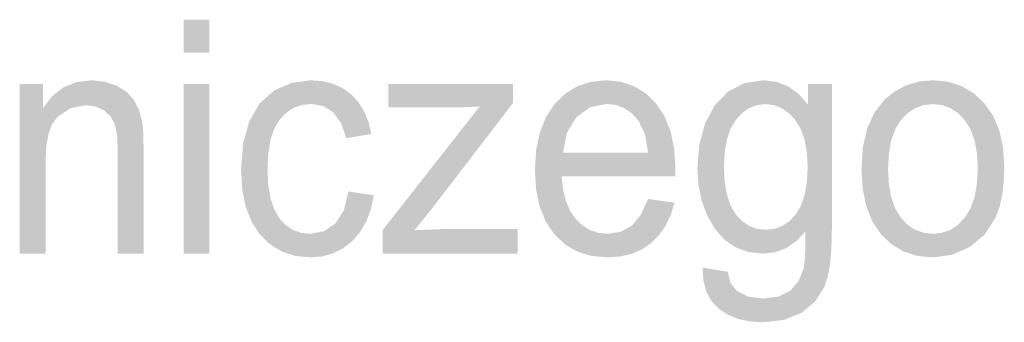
# Model space of a CAD drawing. Header units: millimetres. Extents: x 116 to 15750, y -6945 to 9999.
# Tile 64 of 150: x 7755 to 7864, y -3305 to -3271. Entities that reach past the tile are written whole.
import ezdxf

# ---------------------------------------------------------------- set-up
doc = ezdxf.new("R2010")
doc.units = ezdxf.units.MM
doc.layers.get('0').update_dxf_attribs({"color": 252})

msp = doc.modelspace()

# ---------------------------------------------------------------- hatches: boundary and pattern name
h = msp.add_hatch(color=7)
h.paths.add_polyline_path([(7773.06, -3274.86), (7773.06, -3271.21), (7775.92, -3271.21), (7775.92, -3274.86)])
h.paths.add_polyline_path([(7773.06, -3297.13), (7773.06, -3278.35), (7775.92, -3278.35), (7775.92, -3297.13)])
h = msp.add_hatch(color=7)
h.dxf.hatch_style = 2
h.paths.add_polyline_path([(7754.89, -3297.13), (7754.89, -3278.35), (7757.46, -3278.35), (7757.46, -3281.02), (7758.5, -3279.67), (7759.74, -3278.7), (7761.19, -3278.12), (7762.85, -3277.92), (7764.31, -3278.08), (7765.65, -3278.53), (7766.77, -3279.24), (7767.57, -3280.13), (7768.11, -3281.22), (7768.46, -3282.49), (7768.58, -3283.7), (7768.62, -3285.58), (7768.62, -3297.13), (7765.76, -3297.13), (7765.76, -3285.7), (7765.68, -3284.01), (7765.43, -3282.8), (7764.96, -3281.93), (7764.24, -3281.26), (7763.31, -3280.83), (7762.24, -3280.68), (7760.54, -3281.01), (7759.08, -3281.97), (7758.5, -3282.76), (7758.09, -3283.84), (7757.84, -3285.21), (7757.76, -3286.87), (7757.76, -3297.13)])
h = msp.add_hatch(color=7)
h.dxf.hatch_style = 2
h.paths.add_polyline_path([(7791.32, -3290.25), (7794.13, -3290.66), (7793.81, -3292.18), (7793.31, -3293.54), (7792.63, -3294.72), (7791.77, -3295.72), (7790.76, -3296.52), (7789.65, -3297.09), (7788.43, -3297.44), (7787.1, -3297.55), (7785.45, -3297.39), (7783.97, -3296.92), (7782.66, -3296.13), (7781.52, -3295.03), (7780.6, -3293.63), (7779.94, -3291.97), (7779.55, -3290.03), (7779.42, -3287.81), (7779.64, -3284.96), (7780.32, -3282.49), (7781.46, -3280.49), (7783.08, -3279.06), (7785.01, -3278.21), (7787.12, -3277.92), (7788.43, -3278.02), (7789.62, -3278.31), (7790.68, -3278.8), (7791.62, -3279.47), (7792.42, -3280.33), (7793.05, -3281.35), (7793.54, -3282.53), (7793.86, -3283.87), (7791.08, -3284.34), (7790.52, -3282.69), (7789.66, -3281.5), (7788.55, -3280.78), (7787.23, -3280.54), (7786.19, -3280.65), (7785.26, -3280.97), (7784.44, -3281.51), (7783.71, -3282.26), (7783.11, -3283.25), (7782.69, -3284.49), (7782.44, -3285.98), (7782.35, -3287.72), (7782.43, -3289.48), (7782.68, -3290.99), (7783.09, -3292.23), (7783.66, -3293.22), (7784.36, -3293.97), (7785.17, -3294.51), (7786.07, -3294.83), (7787.07, -3294.94), (7788.61, -3294.65), (7789.88, -3293.79), (7790.81, -3292.33)])
h = msp.add_hatch(color=7)
h.dxf.hatch_style = 2
h.paths.add_polyline_path([(7795.1, -3297.13), (7795.1, -3294.54), (7805.86, -3280.82), (7804.13, -3280.9), (7802.63, -3280.93), (7795.74, -3280.93), (7795.74, -3278.35), (7809.55, -3278.35), (7809.55, -3280.45), (7800.4, -3292.37), (7798.63, -3294.54), (7802.25, -3294.39), (7810.06, -3294.39), (7810.06, -3297.13)])
h = msp.add_hatch(color=7)
h.paths.add_polyline_path([(7824.51, -3291.08), (7827.46, -3291.48), (7827.04, -3292.85), (7826.46, -3294.05), (7825.74, -3295.09), (7824.87, -3295.96), (7823.86, -3296.66), (7822.71, -3297.16), (7821.44, -3297.45), (7820.04, -3297.55), (7818.27, -3297.39), (7816.71, -3296.92), (7815.33, -3296.12), (7814.15, -3295.01), (7813.2, -3293.62), (7812.52, -3291.97), (7812.12, -3290.06), (7811.98, -3287.89), (7812.12, -3285.66), (7812.53, -3283.69), (7813.21, -3281.99), (7814.18, -3280.54), (7815.35, -3279.4), (7816.7, -3278.58), (7818.2, -3278.09), (7819.87, -3277.92), (7821.49, -3278.08), (7822.95, -3278.56), (7824.26, -3279.37), (7825.41, -3280.49), (7826.35, -3281.9), (7827.02, -3283.58), (7827.42, -3285.51), (7827.56, -3287.7), (7827.55, -3288.55), (7814.94, -3288.55), (7815.1, -3290.01), (7815.41, -3291.28), (7815.88, -3292.38), (7816.51, -3293.29), (7817.26, -3294.01), (7818.1, -3294.53), (7819.03, -3294.83), (7820.05, -3294.94), (7821.51, -3294.71), (7822.74, -3294.02), (7823.73, -3292.82)])
h.paths.add_polyline_path([(7815.1, -3285.93), (7824.53, -3285.93), (7824.17, -3283.86), (7823.45, -3282.38), (7822.72, -3281.58), (7821.88, -3281), (7820.94, -3280.65), (7819.91, -3280.54), (7818.09, -3280.91), (7816.59, -3282.01), (7815.54, -3283.72)])
h = msp.add_hatch(color=7)
h.paths.add_polyline_path([(7830.56, -3298.68), (7833.35, -3299.14), (7833.67, -3300.38), (7834.32, -3301.23), (7835.58, -3301.89), (7837.23, -3302.11), (7838.99, -3301.89), (7840.3, -3301.23), (7841.21, -3300.16), (7841.77, -3298.75), (7841.86, -3298.13), (7841.93, -3297.24), (7841.96, -3296.09), (7841.97, -3294.67), (7840.97, -3295.74), (7839.86, -3296.51), (7838.64, -3296.97), (7837.29, -3297.13), (7835.65, -3296.95), (7834.2, -3296.43), (7832.95, -3295.56), (7831.9, -3294.34), (7831.06, -3292.87), (7830.46, -3291.26), (7830.1, -3289.52), (7829.99, -3287.63), (7830.2, -3285.05), (7830.86, -3282.67), (7831.93, -3280.66), (7833.4, -3279.16), (7835.21, -3278.23), (7837.31, -3277.92), (7838.74, -3278.09), (7840.04, -3278.59), (7841.21, -3279.43), (7842.24, -3280.61), (7842.24, -3278.35), (7844.89, -3278.35), (7844.89, -3294.58), (7844.84, -3296.61), (7844.69, -3298.32), (7844.43, -3299.72), (7844.08, -3300.8), (7843.04, -3302.43), (7841.54, -3303.69), (7839.59, -3304.48), (7837.25, -3304.74), (7835.81, -3304.65), (7834.51, -3304.37), (7833.36, -3303.89), (7832.36, -3303.23), (7831.54, -3302.38), (7830.98, -3301.34), (7830.65, -3300.11)])
h.paths.add_polyline_path([(7832.93, -3287.4), (7833.01, -3289.12), (7833.26, -3290.6), (7833.67, -3291.82), (7834.25, -3292.8), (7834.95, -3293.54), (7835.74, -3294.07), (7836.61, -3294.39), (7837.57, -3294.49), (7838.51, -3294.39), (7839.38, -3294.07), (7840.16, -3293.55), (7840.87, -3292.81), (7841.46, -3291.84), (7841.87, -3290.64), (7842.13, -3289.19), (7842.21, -3287.51), (7842.12, -3285.89), (7841.86, -3284.49), (7841.43, -3283.29), (7840.83, -3282.31), (7840.11, -3281.55), (7839.31, -3281), (7838.45, -3280.67), (7837.51, -3280.56), (7836.59, -3280.67), (7835.75, -3280.99), (7834.97, -3281.53), (7834.27, -3282.29), (7833.68, -3283.25), (7833.27, -3284.43), (7833.02, -3285.81)])
h = msp.add_hatch(color=7)
h.paths.add_polyline_path([(7848.17, -3287.74), (7848.33, -3285.3), (7848.82, -3283.2), (7849.64, -3281.44), (7850.78, -3280.01), (7851.93, -3279.1), (7853.2, -3278.45), (7854.58, -3278.05), (7856.09, -3277.92), (7857.76, -3278.08), (7859.26, -3278.56), (7860.6, -3279.35), (7861.79, -3280.46), (7862.76, -3281.85), (7863.45, -3283.48), (7863.86, -3285.36), (7864, -3287.47), (7863.94, -3289.19), (7863.76, -3290.71), (7863.45, -3292.04), (7863.02, -3293.18), (7861.82, -3295.02), (7860.18, -3296.4), (7858.22, -3297.26), (7856.09, -3297.55), (7854.4, -3297.39), (7852.89, -3296.92), (7851.54, -3296.13), (7850.36, -3295.02), (7849.4, -3293.62), (7848.72, -3291.94), (7848.31, -3289.98)])
h.paths.add_polyline_path([(7851.12, -3287.74), (7851.21, -3289.43), (7851.47, -3290.89), (7851.91, -3292.13), (7852.53, -3293.14), (7853.28, -3293.93), (7854.13, -3294.49), (7855.06, -3294.82), (7856.09, -3294.94), (7857.11, -3294.82), (7858.05, -3294.49), (7858.89, -3293.92), (7859.64, -3293.13), (7860.26, -3292.11), (7860.71, -3290.86), (7860.97, -3289.36), (7861.06, -3287.63), (7860.97, -3286), (7860.7, -3284.57), (7860.26, -3283.36), (7859.63, -3282.35), (7858.88, -3281.57), (7858.03, -3281.01), (7857.11, -3280.67), (7856.09, -3280.56), (7855.06, -3280.67), (7854.13, -3281.01), (7853.28, -3281.57), (7852.53, -3282.35), (7851.91, -3283.35), (7851.47, -3284.59), (7851.21, -3286.05)])

doc.saveas('drawing.dxf')
